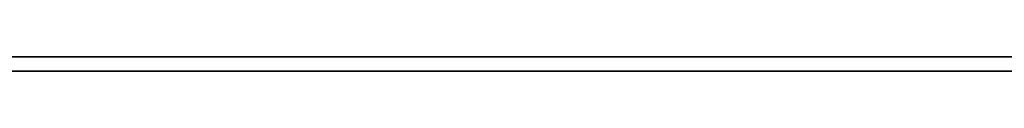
# Model space of a CAD drawing. Header units: inches. Extents: x 1.4 to 53.9, y 1.3 to 58.
# Tile 26 of 227: x 44.6946 to 47.24, y 8.2356 to 8.2732. Entities that reach past the tile are written whole.
import ezdxf

# ---------------------------------------------------------------- set-up
doc = ezdxf.new("R2010")
doc.units = ezdxf.units.IN
doc.header["$MEASUREMENT"] = 0
doc.layers.add('Visible Narrow (ANSI)', color=7, linetype='Continuous', lineweight=35)

msp = doc.modelspace()

# ---------------------------------------------------------------- linework, layer by layer
at = {"layer": 'Visible Narrow (ANSI)'}
for p, q in [((18.71870962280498, 8.27324548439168), (50.19270962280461, 8.273245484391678)), ((18.71870962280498, 8.235635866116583), (50.19270962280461, 8.235635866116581))]:
    msp.add_line(p, q, dxfattribs=at)

doc.saveas('drawing.dxf')
